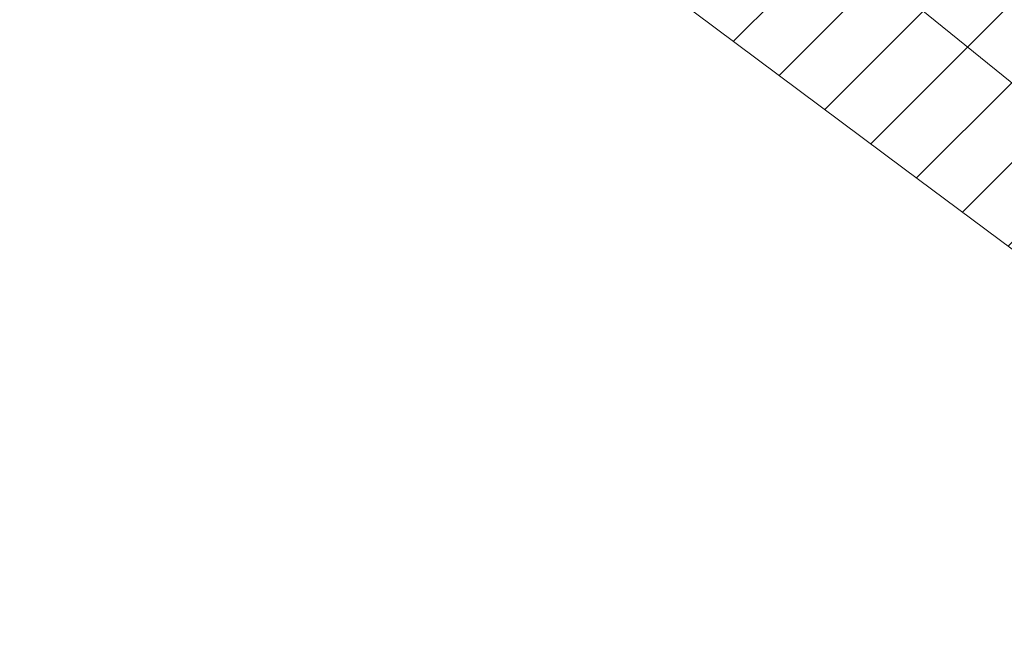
# Model space of a CAD drawing. Header units: metres. Extents: x 102852 to 106916, y 385458 to 392749.
# Tile 23 of 59: x 104841 to 104869, y 388034 to 388052. Entities that reach past the tile are written whole.
import ezdxf

# ---------------------------------------------------------------- set-up
doc = ezdxf.new("R2010")
doc.units = ezdxf.units.M
for name, color, linetype, lineweight in [('0-BEPLANTING', 14, 'Continuous', 30), ('0-GRAS OM SPORTVELDEN', 2, 'Continuous', 30), ('B-WE-GR-STRUIK-G', 90, 'Continuous', 13), ('N-WE-IE-TERREINAFSCHEIDING_KUNSTMATIG_HEKWERK-G', 6, 'Continuous', 0)]:
    doc.layers.add(name, color=color, linetype=linetype, lineweight=lineweight)
pattern_1 = [(45, (0, 0), (-1.122532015, 1.122532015), [])]

msp = doc.modelspace()

# ---------------------------------------------------------------- hatches: boundary and pattern name
at = {"layer": '0-BEPLANTING', "ltscale": 0.2}
h = msp.add_hatch(dxfattribs=at)
h.set_pattern_fill('ANSI31', color=256, scale=0.1, pattern_type=2)
h.set_pattern_definition(pattern_1)
h.paths.add_polyline_path([(104756.061, 388149.255), (104772.452, 388186.635), (104770.991, 388190.278), (104765.813, 388181.578), (104756.879, 388165.625), (104748.388, 388147.694), (104744.305, 388139.441), (104744.179, 388137.425), (104748.207, 388132.687), (104779.509, 388110.364), (104819.499, 388079.894), (104841.893, 388065.736), (104865.992, 388047.75), (104883.867, 388034.454), (104885.839, 388036.683), (104878.954, 388042.122), (104849.673, 388065.807), (104846.642, 388068.678), (104828.04, 388085.226), (104813.14, 388098.382), (104795.78, 388113.676), (104789.967, 388118.795), (104781.29, 388126.529), (104755.997, 388149.117)])
at = {"layer": '0-GRAS OM SPORTVELDEN', "ltscale": 0.2}
h = msp.add_hatch(dxfattribs=at)
h.set_pattern_fill('ANSI31', color=256, scale=0.1, pattern_type=2)
h.set_pattern_definition(pattern_1)
h.paths.add_polyline_path([(104915.015, 388069.662), (104914.73, 388069.922), (104914.6, 388069.771), (104914.386, 388069.959), (104913.997, 388069.543), (104910.818, 388072.31), (104905.283, 388066.064), (104885.176, 388045.115), (104863.629, 388063.558), (104858.166, 388068.219), (104851.778, 388073.71), (104850.172, 388071.884), (104849.687, 388072.387), (104849.659, 388072.377), (104846.642, 388068.678), (104849.673, 388065.807), (104878.954, 388042.122), (104885.839, 388036.683)])

# ---------------------------------------------------------------- linework, layer by layer
at = {"layer": 'B-WE-GR-STRUIK-G', "flags": 128}
msp.add_lwpolyline([(104885.839, 388036.683), (104878.954, 388042.122), (104849.673, 388065.807), (104846.642, 388068.678), (104849.659, 388072.377), (104849.335, 388072.655), (104848.942, 388072.16), (104830.912, 388088.133), (104831.362, 388088.628), (104831.057, 388088.925), (104828.04, 388085.226), (104813.14, 388098.382), (104795.78, 388113.676), (104789.967, 388118.795), (104781.29, 388126.529), (104756.052, 388149.067)], dxfattribs=at)
at = {"layer": 'N-WE-IE-TERREINAFSCHEIDING_KUNSTMATIG_HEKWERK-G', "flags": 128}
msp.add_lwpolyline([(104948.592, 388103.852), (104938.777, 388092.503), (104936.802, 388094.222), (104916.509, 388071.358), (104915.085, 388069.741), (104883.867, 388034.454), (104865.992, 388047.75), (104841.893, 388065.736), (104819.499, 388079.894), (104779.509, 388110.364), (104748.207, 388132.687)], dxfattribs=at)

doc.saveas('drawing.dxf')
